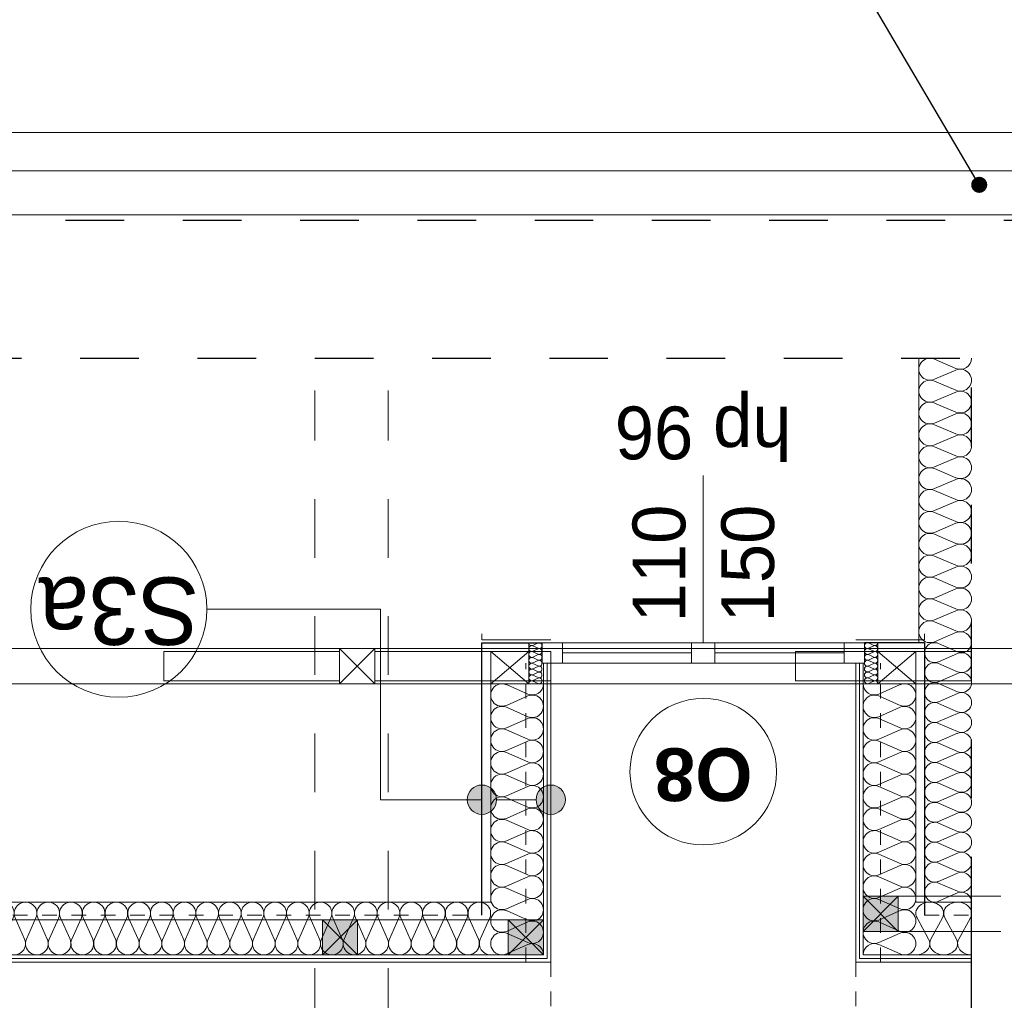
# Model space of a CAD drawing. Extents: x -251948 to -68259, y 37284 to 119967.
# Tile 13 of 41: x -124395 to -121037, y 58814 to 62159. Entities that reach past the tile are written whole.
import ezdxf

# ---------------------------------------------------------------- set-up
doc = ezdxf.new("R2010")
doc.units = 0
doc.header["$MEASUREMENT"] = 0
for name, pattern in [('Hidden Line', [100, 50, -50]), ('Krawędzie ukryte', [150, 100, -50]), ('Przerywana', [400, 200, -200])]:
    doc.linetypes.add(name, pattern=pattern)
for name, color, linetype in [('Arch ocieplenie', 7, 'Continuous'), ('Arch opisy', 7, 'Continuous'), ('Arch ściany działowe', 7, 'Continuous')]:
    doc.layers.add(name, color=color, linetype=linetype)
for name, color, linetype, lineweight, true_color in [('Arch ocieplenie_Nr_Pióra__24', 7, 'Continuous', 13, 0x029e21), ('Arch okna_Nr_Pióra__82', 7, 'Continuous', 20, 0xaaaaaa), ('INWENT.ŚCIANY_Nr_Pióra__2', 7, 'Continuous', 13, 0x7f7f7f), ('Inwentaryzacja Konst._Nr_Pióra__3', 7, 'Continuous', 20, 0xff6600)]:
    doc.layers.add(name, color=color, linetype=linetype, lineweight=lineweight, true_color=true_color)
for name, color, linetype, lineweight in [('Arch opisy okien_Nr_Pióra__21', 7, 'Continuous', 13), ('Arch opisy_Nr_Pióra__1', 7, 'Continuous', 25), ('Arch opisy_Nr_Pióra__21', 7, 'Continuous', 13), ('Arch ściany działowe_Nr_Pióra__5', 7, 'Continuous', 13), ('INWENT DACH_Nr_Pióra__21', 7, 'Continuous', 13), ('INWENT ODWODNIENIE_Nr_Pióra__5', 7, 'Continuous', 13), ('INWENT OPISY_Nr_Pióra__21', 7, 'Continuous', 13), ('INWENT STROPY_Nr_Pióra__21', 7, 'Continuous', 13), ('INWENT. OKNA_Nr_Pióra__21', 7, 'Continuous', 13), ('INWENT.ŚCIANY_Nr_Pióra__1', 7, 'Continuous', 25), ('INWENT.ŚCIANY_Nr_Pióra__20', 1, 'Continuous', 20)]:
    doc.layers.add(name, color=color, linetype=linetype, lineweight=lineweight)
doc.styles.add('GENERATED_STYLE_3', font='txt')
doc.styles.add('GENERATED_STYLE_5', font='txt')
doc.styles.add('GENERATED_STYLE_6', font='arialbd.ttf')
doc.dimstyles.new('GENERATED_STYLE__1', dxfattribs={"dimtxt": 0.18, "dimasz": 109.44, "dimexe": 0.18, "dimexo": 0.0625, "dimgap": 0.09, "dimtad": 0, "dimtih": 1, "dimtoh": 1, "dimdec": 4, "dimzin": 0, "dimdsep": 46, "dimcen": 0.09, "dimadec": 0, "dimazin": 0, "dimtfac": 1, "dimtdec": 4, "dimtmove": 0, "dimatfit": 3, "dimldrblk": 'ARROWHEAD_11', "dimfxl": 1, "dimtolj": 1, "dimtzin": 0, "dimarcsym": 0})

# ---------------------------------------------------------------- blocks, each defined once
blk = doc.blocks.new('Ściana_71', base_point=(-121543.7, 58943.6))
at = {"layer": 'Arch ściany działowe_Nr_Pióra__5', "linetype": 'Continuous'}
for p, q in [((-121531.2, 59963.6), (-121543.7, 59963.6)), ((-121543.7, 59963.6), (-121543.7, 58943.6)), ((-121531.2, 58956.1), (-121531.2, 59963.6))]:
    blk.add_line(p, q, dxfattribs=at)
blk = doc.blocks.new('Ściana_72', base_point=(-121531.2, 58956.1))
at = {"layer": 'Arch ściany działowe_Nr_Pióra__5', "linetype": 'Continuous'}
for p, q in [((-121518.7, 59963.6), (-121531.2, 59963.6)), ((-121531.2, 59963.6), (-121531.2, 58956.1)), ((-121518.7, 58968.6), (-121518.7, 59963.6))]:
    blk.add_line(p, q, dxfattribs=at)
blk = doc.blocks.new('Ściana_73', base_point=(-122583.7, 58943.6))
at = {"layer": 'Arch ściany działowe_Nr_Pióra__5', "linetype": 'Continuous'}
for p, q in [((-122583.7, 59963.6), (-122596.2, 59963.6)), ((-122596.2, 59963.6), (-122596.2, 58956.1)), ((-122583.7, 58943.6), (-122583.7, 59963.6))]:
    blk.add_line(p, q, dxfattribs=at)
blk = doc.blocks.new('Ściana_74', base_point=(-122596.2, 58956.1))
at = {"layer": 'Arch ściany działowe_Nr_Pióra__5', "linetype": 'Continuous'}
for p, q in [((-122596.2, 59963.6), (-122608.7, 59963.6)), ((-122608.7, 59963.6), (-122608.7, 58968.6)), ((-122596.2, 58956.1), (-122596.2, 59963.6))]:
    blk.add_line(p, q, dxfattribs=at)
blk = doc.blocks.new('Ściana_145', base_point=(-121543.7, 58943.6))
at = {"layer": 'Arch ściany działowe_Nr_Pióra__5', "linetype": 'Continuous'}
for p, q in [((-121543.7, 58943.6), (-121148.7, 58943.6)), ((-121148.7, 58956.1), (-121531.2, 58956.1)), ((-121148.7, 58943.6), (-121148.7, 58956.1))]:
    blk.add_line(p, q, dxfattribs=at)
blk = doc.blocks.new('Ściana_146', base_point=(-121531.2, 58956.1))
at = {"layer": 'Arch ściany działowe_Nr_Pióra__5', "linetype": 'Continuous'}
for p, q in [((-121148.7, 58968.6), (-121518.7, 58968.6)), ((-121148.7, 58956.1), (-121148.7, 58968.6)), ((-121531.2, 58956.1), (-121148.7, 58956.1))]:
    blk.add_line(p, q, dxfattribs=at)
blk = doc.blocks.new('Ściana_147', base_point=(-125858.7, 58943.6))
at = {"layer": 'Arch ściany działowe_Nr_Pióra__5', "linetype": 'Continuous'}
for p, q in [((-122596.2, 58956.1), (-125871.2, 58956.1)), ((-125858.7, 58943.6), (-122583.7, 58943.6))]:
    blk.add_line(p, q, dxfattribs=at)
blk = doc.blocks.new('Ściana_148', base_point=(-125871.2, 58956.1))
at = {"layer": 'Arch ściany działowe_Nr_Pióra__5', "linetype": 'Continuous'}
for p, q in [((-122608.7, 58968.6), (-125883.7, 58968.6)), ((-125871.2, 58956.1), (-122596.2, 58956.1))]:
    blk.add_line(p, q, dxfattribs=at)
blk = doc.blocks.new('Izolacja cieplna 14_9', base_point=(-121148.7, 61003.6))
at = {"layer": 'Arch ocieplenie_Nr_Pióra__24', "linetype": 'Continuous'}
for p, q in [((-121275.1, 61000.5), (-121202.4, 60969.4)), ((-121202.4, 60963.2), (-121275.1, 60932.1)), ((-121275.1, 60925.9), (-121202.4, 60894.8)), ((-121202.4, 60888.5), (-121275.1, 60857.5)), ((-121275.1, 60851.2), (-121202.4, 60820.2)), ((-121202.4, 60813.9), (-121275.1, 60782.9)), ((-121275.1, 60776.6), (-121202.4, 60745.6)), ((-121202.4, 60739.3), (-121275.1, 60708.3)), ((-121275.1, 60702), (-121202.4, 60671)), ((-121202.4, 60664.7), (-121275.1, 60633.7)), ((-121275.1, 60627.4), (-121202.4, 60596.4)), ((-121202.4, 60590.1), (-121275.1, 60559)), ((-121275.1, 60552.8), (-121202.4, 60521.7)), ((-121202.4, 60515.5), (-121275.1, 60484.4)), ((-121275.1, 60478.2), (-121202.4, 60447.1)), ((-121202.4, 60440.9), (-121275.1, 60409.8)), ((-121275.1, 60403.5), (-121202.4, 60372.5)), ((-121202.4, 60366.2), (-121275.1, 60335.2)), ((-121275.1, 60328.9), (-121202.4, 60297.9)), ((-121202.4, 60291.6), (-121275.1, 60260.6)), ((-121275.1, 60254.3), (-121202.4, 60223.3)), ((-121202.4, 60217), (-121275.1, 60186)), ((-121275.1, 60179.7), (-121202.4, 60148.7)), ((-121202.4, 60142.4), (-121275.1, 60111.4)), ((-121275.1, 60105.1), (-121202.4, 60074)), ((-121202.4, 60067.8), (-121275.1, 60036.7))]:
    blk.add_line(p, q, dxfattribs=at)
for centre, start_param, end_param in [((-121290.5, 60966.3), 1.158003, 5.125183), ((-121187, 61003.6), 4.299596, 6.283185), ((-121187, 60929), 4.299595, 8.266774), ((-121290.5, 60891.7), 1.158003, 5.125183), ((-121187, 60854.4), 4.299595, 8.266774), ((-121290.5, 60817.1), 1.158003, 5.125183), ((-121187, 60779.8), 4.299595, 8.266774), ((-121290.5, 60742.4), 1.158003, 5.125183), ((-121187, 60705.1), 4.299595, 8.266774), ((-121290.5, 60667.8), 1.158003, 5.125183), ((-121187, 60630.5), 4.299595, 8.266774), ((-121290.5, 60593.2), 1.158003, 5.125183), ((-121187, 60555.9), 4.299595, 8.266774), ((-121290.5, 60518.6), 1.158003, 5.125183), ((-121187, 60481.3), 4.299595, 8.266774), ((-121290.5, 60444), 1.158003, 5.125183), ((-121187, 60406.7), 4.299595, 8.266774), ((-121290.5, 60369.4), 1.158003, 5.125183), ((-121187, 60332.1), 4.299595, 8.266774), ((-121290.5, 60294.8), 1.158003, 5.125183), ((-121187, 60257.5), 4.299595, 8.266774), ((-121290.5, 60220.1), 1.158003, 5.125183), ((-121187, 60182.8), 4.299595, 8.266774), ((-121290.5, 60145.5), 1.158003, 5.125183), ((-121187, 60108.2), 4.299595, 8.266774), ((-121290.5, 60070.9), 1.158003, 5.125183), ((-121187, 60033.6), 0, 1.983589)]:
    blk.add_ellipse(centre, major_axis=(38.3, 0), ratio=0.974548, start_param=start_param, end_param=end_param, dxfattribs=at)
blk = doc.blocks.new('Izolacja cieplna 14_12', base_point=(-121148.7, 60033.6))
at = {"layer": 'Arch ocieplenie_Nr_Pióra__24', "linetype": 'Continuous'}
for p, q in [((-121261.1, 60030.7), (-121196.4, 60002.4)), ((-121196.4, 59996.7), (-121261.1, 59968.4)), ((-121261.1, 59962.7), (-121196.4, 59934.3)), ((-121196.4, 59928.6), (-121261.1, 59900.3)), ((-121261.1, 59894.6), (-121196.4, 59866.3)), ((-121196.4, 59860.6), (-121261.1, 59832.2)), ((-121261.1, 59826.5), (-121196.4, 59798.2)), ((-121196.4, 59792.5), (-121261.1, 59764.2)), ((-121261.1, 59758.4), (-121196.4, 59730.1)), ((-121196.4, 59724.4), (-121261.1, 59696.1)), ((-121261.1, 59690.4), (-121196.4, 59662)), ((-121196.4, 59656.3), (-121261.1, 59628)), ((-121261.1, 59622.3), (-121196.4, 59594)), ((-121196.4, 59588.2), (-121261.1, 59559.9)), ((-121261.1, 59554.2), (-121196.4, 59525.9)), ((-121196.4, 59520.2), (-121261.1, 59491.8)), ((-121261.1, 59486.1), (-121196.4, 59457.8)), ((-121196.4, 59452.1), (-121261.1, 59423.8)), ((-121261.1, 59418.1), (-121196.4, 59389.7)), ((-121196.4, 59384), (-121261.1, 59355.7)), ((-121261.1, 59350), (-121196.4, 59321.7)), ((-121196.4, 59315.9), (-121261.1, 59287.6)), ((-121261.1, 59281.9), (-121196.4, 59253.6)), ((-121196.4, 59247.9), (-121261.1, 59219.5)), ((-121261.1, 59213.8), (-121196.4, 59185.5)), ((-121196.4, 59179.8), (-121261.1, 59151.5))]:
    blk.add_line(p, q, dxfattribs=at)
for centre, start_param, end_param in [((-121274.7, 59999.6), 2.728799, 6.695979), ((-121182.8, 60033.6), 5.870392, 7.853982), ((-121182.8, 59965.5), 5.870392, 9.837571), ((-121274.7, 59931.5), 2.728799, 6.695979), ((-121182.8, 59897.5), 5.870392, 9.837571), ((-121274.7, 59863.4), 2.728799, 6.695979), ((-121182.8, 59829.4), 5.870392, 9.837571), ((-121274.7, 59795.3), 2.728799, 6.695979), ((-121182.8, 59761.3), 5.870392, 9.837571), ((-121274.7, 59727.3), 2.728799, 6.695979), ((-121182.8, 59693.2), 5.870392, 9.837571), ((-121274.7, 59659.2), 2.728799, 6.695979), ((-121182.8, 59625.1), 5.870392, 9.837571), ((-121274.7, 59591.1), 2.728799, 6.695979), ((-121182.8, 59557.1), 5.870392, 9.837571), ((-121274.7, 59523), 2.728799, 6.695979), ((-121182.8, 59489), 5.870392, 9.837571), ((-121274.7, 59454.9), 2.728799, 6.695979), ((-121182.8, 59420.9), 5.870392, 9.837571), ((-121274.7, 59386.9), 2.728799, 6.695979), ((-121182.8, 59352.8), 5.870392, 9.837571), ((-121274.7, 59318.8), 2.728799, 6.695979), ((-121182.8, 59284.8), 5.870392, 9.837571), ((-121274.7, 59250.7), 2.728799, 6.695979), ((-121182.8, 59216.7), 5.870392, 9.837571), ((-121274.7, 59182.6), 2.728799, 6.695979), ((-121182.8, 59148.6), 1.570796, 3.554385)]:
    blk.add_ellipse(centre, major_axis=(0, -34), ratio=0.999707, start_param=start_param, end_param=end_param, dxfattribs=at)
blk = doc.blocks.new('Izolacja cieplna 14_45', base_point=(-121518.7, 59893.6))
at = {"layer": 'Arch ocieplenie_Nr_Pióra__24', "linetype": 'Continuous'}
for p, q in [((-121392.4, 59890.4), (-121465.1, 59858.3)), ((-121465.1, 59851.8), (-121392.4, 59819.8)), ((-121392.4, 59813.3), (-121465.1, 59781.2)), ((-121465.1, 59774.7), (-121392.4, 59742.7)), ((-121392.4, 59736.2), (-121465.1, 59704.1)), ((-121465.1, 59697.7), (-121392.4, 59665.6)), ((-121392.4, 59659.1), (-121465.1, 59627)), ((-121465.1, 59620.6), (-121392.4, 59588.5)), ((-121392.4, 59582), (-121465.1, 59550)), ((-121465.1, 59543.5), (-121392.4, 59511.4)), ((-121392.4, 59504.9), (-121465.1, 59472.9)), ((-121465.1, 59466.4), (-121392.4, 59434.3)), ((-121392.4, 59427.9), (-121465.1, 59395.8)), ((-121465.1, 59389.3), (-121392.4, 59357.3)), ((-121392.4, 59350.8), (-121465.1, 59318.7)), ((-121465.1, 59312.2), (-121392.4, 59280.2)), ((-121392.4, 59273.7), (-121465.1, 59241.6)), ((-121465.1, 59235.2), (-121392.4, 59203.1)), ((-121392.4, 59196.6), (-121465.1, 59164.5)), ((-121465.1, 59158.1), (-121392.4, 59126)), ((-121392.4, 59119.5), (-121465.1, 59087.5)), ((-121465.1, 59081), (-121392.4, 59048.9)), ((-121392.4, 59042.4), (-121465.1, 59010.4)), ((-121465.1, 59003.9), (-121392.4, 58971.8))]:
    blk.add_line(p, q, dxfattribs=at)
for centre, start_param, end_param in [((-121480.5, 59893.6), 4.712389, 6.695979), ((-121377, 59855.1), 5.870392, 9.837571), ((-121480.5, 59816.5), 2.7288, 6.695979), ((-121377, 59778), 5.870392, 9.837571), ((-121480.5, 59739.4), 2.7288, 6.695979), ((-121377, 59700.9), 5.870392, 9.837571), ((-121480.5, 59662.4), 2.7288, 6.695979), ((-121377, 59623.8), 5.870392, 9.837571), ((-121480.5, 59585.3), 2.7288, 6.695979), ((-121377, 59546.7), 5.870392, 9.837571), ((-121480.5, 59508.2), 2.7288, 6.695979), ((-121377, 59469.6), 5.870392, 9.837571), ((-121480.5, 59431.1), 2.7288, 6.695979), ((-121377, 59392.6), 5.870392, 9.837571), ((-121480.5, 59354), 2.7288, 6.695979), ((-121377, 59315.5), 5.870392, 9.837571), ((-121480.5, 59276.9), 2.7288, 6.695979), ((-121377, 59238.4), 5.870392, 9.837571), ((-121480.5, 59199.9), 2.7288, 6.695979), ((-121377, 59161.3), 5.870392, 9.837571), ((-121480.5, 59122.8), 2.7288, 6.695979), ((-121377, 59084.2), 5.870392, 9.837571), ((-121480.5, 59045.7), 2.7288, 6.695979), ((-121377, 59007.1), 5.870392, 9.837571), ((-121480.5, 58968.6), 2.7288, 4.712389)]:
    blk.add_ellipse(centre, major_axis=(0, -38.5), ratio=0.993264, start_param=start_param, end_param=end_param, dxfattribs=at)
blk = doc.blocks.new('Izolacja cieplna 14_46', base_point=(-122608.7, 59893.6))
at = {"layer": 'Arch ocieplenie_Nr_Pióra__24', "linetype": 'Continuous'}
for p, q in [((-122735.1, 59890.4), (-122662.4, 59858.3)), ((-122662.4, 59851.8), (-122735.1, 59819.8)), ((-122735.1, 59813.3), (-122662.4, 59781.2)), ((-122662.4, 59774.7), (-122735.1, 59742.7)), ((-122735.1, 59736.2), (-122662.4, 59704.1)), ((-122662.4, 59697.7), (-122735.1, 59665.6)), ((-122735.1, 59659.1), (-122662.4, 59627)), ((-122662.4, 59620.6), (-122735.1, 59588.5)), ((-122735.1, 59582), (-122662.4, 59550)), ((-122662.4, 59543.5), (-122735.1, 59511.4)), ((-122735.1, 59504.9), (-122662.4, 59472.9)), ((-122662.4, 59466.4), (-122735.1, 59434.3)), ((-122735.1, 59427.9), (-122662.4, 59395.8)), ((-122662.4, 59389.3), (-122735.1, 59357.3)), ((-122735.1, 59350.8), (-122662.4, 59318.7)), ((-122662.4, 59312.2), (-122735.1, 59280.2)), ((-122735.1, 59273.7), (-122662.4, 59241.6)), ((-122662.4, 59235.2), (-122735.1, 59203.1)), ((-122735.1, 59196.6), (-122662.4, 59164.5)), ((-122662.4, 59158.1), (-122735.1, 59126)), ((-122735.1, 59119.5), (-122662.4, 59087.5)), ((-122662.4, 59081), (-122735.1, 59048.9)), ((-122735.1, 59042.4), (-122662.4, 59010.4)), ((-122662.4, 59003.9), (-122735.1, 58971.8))]:
    blk.add_line(p, q, dxfattribs=at)
for centre, start_param, end_param in [((-122750.5, 59855.1), 2.728799, 6.695979), ((-122647, 59893.6), 5.870392, 7.853982), ((-122647, 59816.5), 5.870392, 9.837571), ((-122750.5, 59778), 2.728799, 6.695979), ((-122647, 59739.4), 5.870392, 9.837571), ((-122750.5, 59700.9), 2.728799, 6.695979), ((-122647, 59662.4), 5.870392, 9.837571), ((-122750.5, 59623.8), 2.728799, 6.695979), ((-122647, 59585.3), 5.870392, 9.837571), ((-122750.5, 59546.7), 2.728799, 6.695979), ((-122647, 59508.2), 5.870392, 9.837571), ((-122750.5, 59469.6), 2.728799, 6.695979), ((-122647, 59431.1), 5.870392, 9.837571), ((-122750.5, 59392.6), 2.728799, 6.695979), ((-122647, 59354), 5.870392, 9.837571), ((-122750.5, 59315.5), 2.728799, 6.695979), ((-122647, 59276.9), 5.870392, 9.837571), ((-122750.5, 59238.4), 2.728799, 6.695979), ((-122647, 59199.9), 5.870392, 9.837571), ((-122750.5, 59161.3), 2.728799, 6.695979), ((-122647, 59122.8), 5.870392, 9.837571), ((-122750.5, 59084.2), 2.728799, 6.695979), ((-122647, 59045.7), 5.870392, 9.837571), ((-122750.5, 59007.1), 2.728799, 6.695979), ((-122647, 58968.6), 1.570796, 3.554385)]:
    blk.add_ellipse(centre, major_axis=(0, -38.5), ratio=0.993264, start_param=start_param, end_param=end_param, dxfattribs=at)
blk = doc.blocks.new('Izolacja cieplna 14_47', base_point=(-122658.7, 60033.6))
at = {"layer": 'Arch ocieplenie_Nr_Pióra__24', "linetype": 'Continuous'}
for p, q in [((-122627.1, 60032.8), (-122645.3, 60024.4)), ((-122645.3, 60022.8), (-122627.1, 60014.4)), ((-122627.1, 60012.8), (-122645.3, 60004.4)), ((-122645.3, 60002.8), (-122627.1, 59994.4)), ((-122627.1, 59992.8), (-122645.3, 59984.4)), ((-122645.3, 59982.8), (-122627.1, 59974.4)), ((-122627.1, 59972.8), (-122645.3, 59964.4)), ((-122645.3, 59962.8), (-122627.1, 59954.4)), ((-122627.1, 59952.8), (-122645.3, 59944.4)), ((-122645.3, 59942.8), (-122627.1, 59934.4)), ((-122627.1, 59932.8), (-122645.3, 59924.4)), ((-122645.3, 59922.8), (-122627.1, 59914.4)), ((-122627.1, 59912.8), (-122645.3, 59904.4)), ((-122645.3, 59902.8), (-122627.1, 59894.4))]:
    blk.add_line(p, q, dxfattribs=at)
for centre, start_param, end_param in [((-122649.2, 60013.6), 2.7288, 6.695979), ((-122649.2, 60033.6), 4.712389, 6.695979), ((-122623.3, 60023.6), 5.870392, 9.837571), ((-122623.3, 60003.6), 5.870392, 9.837571), ((-122649.2, 59993.6), 2.7288, 6.695979), ((-122649.2, 59973.6), 2.7288, 6.695979), ((-122623.3, 59983.6), 5.870392, 9.837571), ((-122649.2, 59953.6), 2.7288, 6.695979), ((-122649.2, 59933.6), 2.7288, 6.695979), ((-122623.3, 59963.6), 5.870392, 9.837571), ((-122623.3, 59943.6), 5.870392, 9.837571), ((-122649.2, 59913.6), 2.7288, 6.695979), ((-122623.3, 59923.6), 5.870392, 9.837571), ((-122623.3, 59903.6), 5.870392, 9.837571), ((-122649.2, 59893.6), 2.7288, 4.712389)]:
    blk.add_ellipse(centre, major_axis=(0, -10), ratio=0.957061, start_param=start_param, end_param=end_param, dxfattribs=at)
blk = doc.blocks.new('Izolacja cieplna 14_48', base_point=(-121468.7, 60033.6))
at = {"layer": 'Arch ocieplenie_Nr_Pióra__24', "linetype": 'Continuous'}
for p, q in [((-121500.3, 60032.8), (-121482.1, 60024.4)), ((-121482.1, 60022.8), (-121500.3, 60014.4)), ((-121500.3, 60012.8), (-121482.1, 60004.4)), ((-121482.1, 60002.8), (-121500.3, 59994.4)), ((-121500.3, 59992.8), (-121482.1, 59984.4)), ((-121482.1, 59982.8), (-121500.3, 59974.4)), ((-121500.3, 59972.8), (-121482.1, 59964.4)), ((-121482.1, 59962.8), (-121500.3, 59954.4)), ((-121500.3, 59952.8), (-121482.1, 59944.4)), ((-121482.1, 59942.8), (-121500.3, 59934.4)), ((-121500.3, 59932.8), (-121482.1, 59924.4)), ((-121482.1, 59922.8), (-121500.3, 59914.4)), ((-121500.3, 59912.8), (-121482.1, 59904.4)), ((-121482.1, 59902.8), (-121500.3, 59894.4))]:
    blk.add_line(p, q, dxfattribs=at)
for centre, start_param, end_param in [((-121504.2, 60023.6), 2.728799, 6.695979), ((-121504.2, 60003.6), 2.728799, 6.695979), ((-121478.3, 60033.6), 5.870392, 7.853982), ((-121478.3, 60013.6), 5.870392, 9.837571), ((-121504.2, 59983.6), 2.728799, 6.695979), ((-121478.3, 59993.6), 5.870392, 9.837571), ((-121478.3, 59973.6), 5.870392, 9.837571), ((-121504.2, 59963.6), 2.728799, 6.695979), ((-121504.2, 59943.6), 2.728799, 6.695979), ((-121478.3, 59953.6), 5.870392, 9.837571), ((-121478.3, 59933.6), 5.870392, 9.837571), ((-121504.2, 59923.6), 2.728799, 6.695979), ((-121504.2, 59903.6), 2.728799, 6.695979), ((-121478.3, 59913.6), 5.870392, 9.837571), ((-121478.3, 59893.6), 1.570796, 3.554385)]:
    blk.add_ellipse(centre, major_axis=(0, -10), ratio=0.957061, start_param=start_param, end_param=end_param, dxfattribs=at)
blk = doc.blocks.new('Izolacja cieplna 14_108', base_point=(-121148.7, 58968.6))
at = {"layer": 'Arch ocieplenie_Nr_Pióra__24', "linetype": 'Continuous'}
for p, q in [((-121295.2, 59022.2), (-121334.7, 59095)), ((-121247.7, 59095), (-121287.2, 59022.2)), ((-121200.2, 59022.2), (-121239.7, 59095)), ((-121152.7, 59095), (-121192.2, 59022.2))]:
    blk.add_line(p, q, dxfattribs=at)
for centre, start_param, end_param in [((-121291.2, 59110.3), 2.728799, 6.695979), ((-121196.2, 59110.3), 2.728799, 6.695979), ((-121338.7, 59006.9), 1.570796, 3.554385), ((-121243.7, 59006.9), 5.870392, 9.837571), ((-121148.7, 59006.9), 5.870392, 7.853982)]:
    blk.add_ellipse(centre, major_axis=(-47.5, 0), ratio=0.805938, start_param=start_param, end_param=end_param, dxfattribs=at)
blk = doc.blocks.new('Izolacja cieplna 14_109', base_point=(-122788.7, 58968.6))
at = {"layer": 'Arch ocieplenie_Nr_Pióra__24', "linetype": 'Continuous'}
for p, q in [((-125848.3, 59022.2), (-125880.5, 59095)), ((-125809.6, 59095), (-125841.8, 59022.2)), ((-125770.9, 59022.2), (-125803.1, 59095)), ((-125732.2, 59095), (-125764.4, 59022.2)), ((-125693.5, 59022.2), (-125725.7, 59095)), ((-125654.9, 59095), (-125687, 59022.2)), ((-125616.2, 59022.2), (-125648.4, 59095)), ((-125577.5, 59095), (-125609.7, 59022.2)), ((-125538.8, 59022.2), (-125571, 59095)), ((-125500.1, 59095), (-125532.3, 59022.2)), ((-125461.4, 59022.2), (-125493.6, 59095)), ((-125422.7, 59095), (-125454.9, 59022.2)), ((-125384, 59022.2), (-125416.2, 59095)), ((-125345.4, 59095), (-125377.5, 59022.2)), ((-125306.7, 59022.2), (-125338.9, 59095)), ((-125268, 59095), (-125300.2, 59022.2)), ((-125229.3, 59022.2), (-125261.5, 59095)), ((-125190.6, 59095), (-125222.8, 59022.2)), ((-125151.9, 59022.2), (-125184.1, 59095)), ((-125113.2, 59095), (-125145.4, 59022.2)), ((-125074.5, 59022.2), (-125106.7, 59095)), ((-125035.9, 59095), (-125068, 59022.2)), ((-124997.2, 59022.2), (-125029.4, 59095)), ((-124958.5, 59095), (-124990.7, 59022.2)), ((-124919.8, 59022.2), (-124952, 59095)), ((-124881.1, 59095), (-124913.3, 59022.2)), ((-124842.4, 59022.2), (-124874.6, 59095)), ((-124803.7, 59095), (-124835.9, 59022.2)), ((-124765, 59022.2), (-124797.2, 59095)), ((-124726.4, 59095), (-124758.5, 59022.2)), ((-124687.7, 59022.2), (-124719.9, 59095)), ((-124649, 59095), (-124681.2, 59022.2)), ((-124610.3, 59022.2), (-124642.5, 59095)), ((-124571.6, 59095), (-124603.8, 59022.2)), ((-124532.9, 59022.2), (-124565.1, 59095)), ((-124494.2, 59095), (-124526.4, 59022.2)), ((-124455.5, 59022.2), (-124487.7, 59095)), ((-124416.9, 59095), (-124449, 59022.2)), ((-124378.2, 59022.2), (-124410.4, 59095)), ((-124339.5, 59095), (-124371.7, 59022.2)), ((-124300.8, 59022.2), (-124333, 59095)), ((-124262.1, 59095), (-124294.3, 59022.2)), ((-124223.4, 59022.2), (-124255.6, 59095)), ((-124184.7, 59095), (-124216.9, 59022.2)), ((-124146, 59022.2), (-124178.2, 59095)), ((-124107.4, 59095), (-124139.5, 59022.2)), ((-124068.7, 59022.2), (-124100.9, 59095)), ((-124030, 59095), (-124062.2, 59022.2)), ((-123991.3, 59022.2), (-124023.5, 59095)), ((-123952.6, 59095), (-123984.8, 59022.2)), ((-123913.9, 59022.2), (-123946.1, 59095)), ((-123875.2, 59095), (-123907.4, 59022.2)), ((-123836.5, 59022.2), (-123868.7, 59095)), ((-123797.9, 59095), (-123830, 59022.2)), ((-123759.2, 59022.2), (-123791.4, 59095)), ((-123720.5, 59095), (-123752.7, 59022.2)), ((-123681.8, 59022.2), (-123714, 59095)), ((-123643.1, 59095), (-123675.3, 59022.2)), ((-123604.4, 59022.2), (-123636.6, 59095)), ((-123565.7, 59095), (-123597.9, 59022.2)), ((-123527, 59022.2), (-123559.2, 59095)), ((-123488.4, 59095), (-123520.5, 59022.2)), ((-123449.7, 59022.2), (-123481.9, 59095)), ((-123411, 59095), (-123443.2, 59022.2)), ((-123372.3, 59022.2), (-123404.5, 59095)), ((-123333.6, 59095), (-123365.8, 59022.2)), ((-123294.9, 59022.2), (-123327.1, 59095)), ((-123256.2, 59095), (-123288.4, 59022.2)), ((-123217.5, 59022.2), (-123249.7, 59095)), ((-123178.9, 59095), (-123211, 59022.2)), ((-123140.2, 59022.2), (-123172.4, 59095)), ((-123101.5, 59095), (-123133.7, 59022.2)), ((-123062.8, 59022.2), (-123095, 59095)), ((-123024.1, 59095), (-123056.3, 59022.2)), ((-122985.4, 59022.2), (-123017.6, 59095)), ((-122946.7, 59095), (-122978.9, 59022.2)), ((-122908, 59022.2), (-122940.2, 59095)), ((-122869.4, 59095), (-122901.5, 59022.2)), ((-122830.7, 59022.2), (-122862.9, 59095)), ((-122792, 59095), (-122824.2, 59022.2))]:
    blk.add_line(p, q, dxfattribs=at)
for centre, start_param, end_param in [((-125845, 59110.3), 2.728799, 6.695979), ((-125767.7, 59110.3), 2.728799, 6.695979), ((-125690.3, 59110.3), 2.728799, 6.695979), ((-125612.9, 59110.3), 2.728799, 6.695979), ((-125535.5, 59110.3), 2.728799, 6.695979), ((-125458.2, 59110.3), 2.728799, 6.695979), ((-125380.8, 59110.3), 2.728799, 6.695979), ((-125303.4, 59110.3), 2.728799, 6.695979), ((-125226, 59110.3), 2.728799, 6.695979), ((-125148.7, 59110.3), 2.728799, 6.695979), ((-125071.3, 59110.3), 2.728799, 6.695979), ((-124993.9, 59110.3), 2.728799, 6.695979), ((-124916.5, 59110.3), 2.728799, 6.695979), ((-124839.2, 59110.3), 2.728799, 6.695979), ((-124761.8, 59110.3), 2.728799, 6.695979), ((-124684.4, 59110.3), 2.728799, 6.695979), ((-124607, 59110.3), 2.728799, 6.695979), ((-124529.7, 59110.3), 2.728799, 6.695979), ((-124452.3, 59110.3), 2.728799, 6.695979), ((-124374.9, 59110.3), 2.728799, 6.695979), ((-124297.5, 59110.3), 2.728799, 6.695979), ((-124220.2, 59110.3), 2.728799, 6.695979), ((-124142.8, 59110.3), 2.728799, 6.695979), ((-124065.4, 59110.3), 2.728799, 6.695979), ((-123988, 59110.3), 2.728799, 6.695979), ((-123910.7, 59110.3), 2.728799, 6.695979), ((-123833.3, 59110.3), 2.728799, 6.695979), ((-123755.9, 59110.3), 2.728799, 6.695979), ((-123678.5, 59110.3), 2.728799, 6.695979), ((-123601.2, 59110.3), 2.728799, 6.695979), ((-123523.8, 59110.3), 2.728799, 6.695979), ((-123446.4, 59110.3), 2.728799, 6.695979), ((-123369, 59110.3), 2.728799, 6.695979), ((-123291.7, 59110.3), 2.728799, 6.695979), ((-123214.3, 59110.3), 2.728799, 6.695979), ((-123136.9, 59110.3), 2.728799, 6.695979), ((-123059.5, 59110.3), 2.728799, 6.695979), ((-122982.2, 59110.3), 2.728799, 6.695979), ((-122904.8, 59110.3), 2.728799, 6.695979), ((-122827.4, 59110.3), 2.728799, 6.695979), ((-125883.7, 59006.9), 1.570796, 3.554385), ((-125806.4, 59006.9), 5.870392, 9.837571), ((-125729, 59006.9), 5.870392, 9.837571), ((-125651.6, 59006.9), 5.870392, 9.837571), ((-125574.2, 59006.9), 5.870392, 9.837571), ((-125496.9, 59006.9), 5.870392, 9.837571), ((-125419.5, 59006.9), 5.870392, 9.837571), ((-125342.1, 59006.9), 5.870392, 9.837571), ((-125264.7, 59006.9), 5.870392, 9.837571), ((-125187.4, 59006.9), 5.870392, 9.837571), ((-125110, 59006.9), 5.870392, 9.837571), ((-125032.6, 59006.9), 5.870392, 9.837571), ((-124955.2, 59006.9), 5.870392, 9.837571), ((-124877.9, 59006.9), 5.870392, 9.837571), ((-124800.5, 59006.9), 5.870392, 9.837571), ((-124723.1, 59006.9), 5.870392, 9.837571), ((-124645.7, 59006.9), 5.870392, 9.837571), ((-124568.4, 59006.9), 5.870392, 9.837571), ((-124491, 59006.9), 5.870392, 9.837571), ((-124413.6, 59006.9), 5.870392, 9.837571), ((-124336.2, 59006.9), 5.870392, 9.837571), ((-124258.9, 59006.9), 5.870392, 9.837571), ((-124181.5, 59006.9), 5.870392, 9.837571), ((-124104.1, 59006.9), 5.870392, 9.837571), ((-124026.7, 59006.9), 5.870392, 9.837571), ((-123949.4, 59006.9), 5.870392, 9.837571), ((-123872, 59006.9), 5.870392, 9.837571), ((-123794.6, 59006.9), 5.870392, 9.837571), ((-123717.2, 59006.9), 5.870392, 9.837571), ((-123639.9, 59006.9), 5.870392, 9.837571), ((-123562.5, 59006.9), 5.870392, 9.837571), ((-123485.1, 59006.9), 5.870392, 9.837571), ((-123407.7, 59006.9), 5.870392, 9.837571), ((-123330.4, 59006.9), 5.870392, 9.837571), ((-123253, 59006.9), 5.870392, 9.837571), ((-123175.6, 59006.9), 5.870392, 9.837571), ((-123098.2, 59006.9), 5.870392, 9.837571), ((-123020.9, 59006.9), 5.870392, 9.837571), ((-122943.5, 59006.9), 5.870392, 9.837571), ((-122866.1, 59006.9), 5.870392, 9.837571), ((-122788.7, 59006.9), 5.870392, 7.853982)]:
    blk.add_ellipse(centre, major_axis=(-38.7, 0), ratio=0.98952, start_param=start_param, end_param=end_param, dxfattribs=at)
blk = doc.blocks.new('Linia_66', base_point=(-122583.7, 59498))
at = {"layer": 'Arch opisy_Nr_Pióra__21', "linetype": 'Continuous'}
for points in [[(-122768.7, 59498), (-122772.5, 59517.2), (-122783.4, 59533.4), (-122799.6, 59544.2), (-122818.7, 59548), (-122837.9, 59544.2), (-122854.1, 59533.4), (-122864.9, 59517.2), (-122868.7, 59498), (-122864.9, 59478.9), (-122854.1, 59462.7), (-122837.9, 59451.8), (-122818.7, 59448), (-122799.6, 59451.8), (-122783.4, 59462.7), (-122772.5, 59478.9)], [(-122533.7, 59498), (-122537.5, 59517.2), (-122548.4, 59533.4), (-122564.6, 59544.2), (-122583.7, 59548), (-122602.9, 59544.2), (-122619.1, 59533.4), (-122629.9, 59517.2), (-122633.7, 59498), (-122629.9, 59478.9), (-122619.1, 59462.7), (-122602.9, 59451.8), (-122583.7, 59448), (-122564.6, 59451.8), (-122548.4, 59462.7), (-122537.5, 59478.9)]]:
    blk.add_hatch(color=256, dxfattribs=at).paths.add_polyline_path(points, flags=0)
blk.add_line((-122633.7, 59498), (-122768.7, 59498), dxfattribs=at)
for centre in [(-122818.7, 59498), (-122583.7, 59498)]:
    blk.add_circle(centre, 50, dxfattribs=at)
blk = doc.blocks.new('Linia_67', base_point=(-123164.1, 60147.6))
at = {"layer": 'Arch opisy_Nr_Pióra__21', "linetype": 'Continuous'}
blk.add_line((-123164.1, 60147.6), (-123757, 60147.6), dxfattribs=at)
blk.add_circle((-124057, 60147.6), 300, dxfattribs=at)
blk = doc.blocks.new('ARROWHEAD_11')
at = {"color": 0, "linetype": 'Continuous', "lineweight": 0}
blk.add_line((0, 0), (-1, 0), dxfattribs=at)
at = {"color": 0, "linetype": 'Continuous', "lineweight": 0, "const_width": 0.25, "flags": 128}
blk.add_lwpolyline([(-0.125, 0, 1), (0.125, 0, 1)], format="xyb", close=True, dxfattribs=at)

msp = doc.modelspace()

# ---------------------------------------------------------------- hatches: boundary and pattern name
at = {"layer": 'Arch okna_Nr_Pióra__82', "linetype": 'Continuous'}
for points in [[(-121518.74, 59048.6), (-121398.74, 59048.6), (-121398.74, 59168.6), (-121518.74, 59168.6)], [(-123362.92, 58968.6), (-123242.92, 58968.6), (-123242.92, 59088.6), (-123362.92, 59088.6)], [(-122728.74, 58968.6), (-122608.74, 58968.6), (-122608.74, 59088.6), (-122728.74, 59088.6)]]:
    msp.add_hatch(color=256, dxfattribs=at).paths.add_polyline_path(points, flags=0)

# ---------------------------------------------------------------- linework, layer by layer
at = {"layer": 'Arch ocieplenie_Nr_Pióra__24', "linetype": 'Continuous'}
for p, q in [((-121328.74, 61003.6), (-121328.74, 60033.6)), ((-122658.74, 60033.6), (-122658.74, 60003.6)), ((-121468.74, 60033.6), (-121468.74, 60003.6)), ((-122788.74, 59893.6), (-122788.74, 59148.6)), ((-121338.74, 59893.6), (-121338.74, 59148.6)), ((-122788.74, 59148.6), (-126063.74, 59148.6)), ((-121148.74, 59148.6), (-121338.74, 59148.6))]:
    msp.add_line(p, q, dxfattribs=at)
at = {"layer": 'Arch opisy okien_Nr_Pióra__21', "linetype": 'Continuous'}
msp.add_circle((-122063.74, 59593.6), 250, dxfattribs=at)
at = {"layer": 'Arch opisy_Nr_Pióra__21', "linetype": 'Continuous'}
for p, q in [((-123164.1, 59498.03), (-123164.1, 60147.57)), ((-122818.74, 59498.03), (-123164.1, 59498.03))]:
    msp.add_line(p, q, dxfattribs=at)
at = {"layer": 'INWENT DACH_Nr_Pióra__21', "linetype": 'Hidden Line'}
for p, q in [((-122583.74, 58943.6), (-122583.74, 56743.6)), ((-121543.74, 58943.6), (-121543.74, 56743.6))]:
    msp.add_line(p, q, dxfattribs=at)
at = {"layer": 'INWENT ODWODNIENIE_Nr_Pióra__5', "linetype": 'Continuous'}
for p, q in [((-127278.74, 61643.6), (-115188.74, 61643.6)), ((-127128.74, 61493.6), (-115188.74, 61493.6))]:
    msp.add_line(p, q, dxfattribs=at)
at = {"layer": 'INWENT OPISY_Nr_Pióra__21', "linetype": 'Continuous'}
msp.add_line((-122063.74, 60033.6), (-122063.74, 60603.6), dxfattribs=at)
at = {"layer": 'INWENT STROPY_Nr_Pióra__21', "linetype": 'Przerywana'}
for p, q in [((-123388.74, 54723.6), (-123388.74, 60893.6)), ((-123138.74, 54723.6), (-123138.74, 60893.6))]:
    msp.add_line(p, q, dxfattribs=at)
at = {"layer": 'INWENT. OKNA_Nr_Pióra__21', "linetype": 'Continuous'}
for p, q in [((-119938.74, 61773.6), (-126473.74, 61773.6)), ((-122613.74, 60033.6), (-121513.74, 60033.6)), ((-122613.74, 60033.6), (-122613.74, 59963.6)), ((-122543.74, 60033.6), (-122543.74, 59963.6)), ((-122103.74, 60033.6), (-122103.74, 59963.6)), ((-122023.74, 60033.6), (-122023.74, 59963.6)), ((-121583.74, 60033.6), (-121583.74, 59963.6)), ((-121513.74, 60033.6), (-121513.74, 59963.6)), ((-122788.74, 60003.6), (-122658.74, 59893.6)), ((-122788.74, 59893.6), (-122658.74, 60003.6)), ((-122788.74, 60003.6), (-122658.74, 60003.6)), ((-122788.74, 59893.6), (-122788.74, 60003.6)), ((-122658.74, 60003.6), (-122658.74, 59893.6)), ((-122543.74, 59998.6), (-122103.74, 59998.6)), ((-122023.74, 59998.6), (-121583.74, 59998.6)), ((-121338.74, 60003.6), (-121468.74, 60003.6)), ((-121468.74, 60003.6), (-121468.74, 59893.6)), ((-121338.74, 59893.6), (-121468.74, 60003.6)), ((-121338.74, 60003.6), (-121468.74, 59893.6)), ((-121338.74, 59893.6), (-121338.74, 60003.6)), ((-121513.74, 59963.6), (-122613.74, 59963.6)), ((-122658.74, 59893.6), (-122788.74, 59893.6)), ((-122593.74, 59893.6), (-121533.74, 59893.6)), ((-121468.74, 59893.6), (-121338.74, 59893.6))]:
    msp.add_line(p, q, dxfattribs=at)
at = {"layer": 'INWENT.ŚCIANY_Nr_Pióra__1', "linetype": 'Przerywana'}
for p, q in [((-119638.74, 61473.6), (-126773.74, 61473.6)), ((-126588.74, 61003.6), (-121148.74, 61003.6)), ((-121148.74, 59103.6), (-121148.74, 61003.6))]:
    msp.add_line(p, q, dxfattribs=at)
at = {"layer": 'INWENT.ŚCIANY_Nr_Pióra__1', "linetype": 'Continuous'}
for p, q in [((-122818.74, 60033.6), (-122613.74, 60033.6)), ((-122818.74, 59103.6), (-122818.74, 60033.6)), ((-121308.74, 60033.6), (-121513.74, 60033.6)), ((-121308.74, 60033.6), (-121308.74, 59103.6)), ((-121148.74, 57793.6), (-121148.74, 59103.6))]:
    msp.add_line(p, q, dxfattribs=at)
at = {"layer": 'INWENT.ŚCIANY_Nr_Pióra__2', "linetype": 'Hidden Line'}
for p, q in [((-122668.74, 58943.6), (-122668.74, 59963.6)), ((-121458.74, 58943.6), (-121458.74, 59963.6)), ((-126018.74, 59103.6), (-122818.74, 59103.6)), ((-121308.74, 59103.6), (-121148.74, 59103.6))]:
    msp.add_line(p, q, dxfattribs=at)
at = {"layer": 'INWENT.ŚCIANY_Nr_Pióra__20', "linetype": 'Continuous'}
for p, q in [((-122818.74, 60043.6), (-122818.74, 60063.6)), ((-122583.74, 60043.6), (-122818.74, 60043.6)), ((-121543.74, 60043.6), (-121308.74, 60043.6)), ((-121308.74, 60043.6), (-121308.74, 60063.6))]:
    msp.add_line(p, q, dxfattribs=at)
at = {"layer": 'Inwentaryzacja Konst._Nr_Pióra__3', "color": 2}
for p, q in [((-123184.06, 59893.6), (-123304.06, 60013.6)), ((-123184.06, 60013.6), (-123304.06, 59893.6))]:
    msp.add_line(p, q, dxfattribs=at)
at = {"layer": 'Inwentaryzacja Konst._Nr_Pióra__3', "linetype": 'Continuous'}
for p, q in [((-121518.74, 59168.6), (-121148.74, 59168.6)), ((-121518.74, 59048.6), (-121518.74, 59168.6)), ((-121518.74, 59168.6), (-121398.74, 59168.6)), ((-121518.74, 59048.6), (-121398.74, 59168.6)), ((-121398.74, 59048.6), (-121518.74, 59168.6)), ((-121398.74, 59168.6), (-121398.74, 59048.6)), ((-122608.74, 59088.6), (-126003.74, 59088.6)), ((-123362.92, 58968.6), (-123362.92, 59088.6)), ((-123362.92, 59088.6), (-123242.92, 59088.6)), ((-123362.92, 58968.6), (-123242.92, 59088.6)), ((-123242.92, 58968.6), (-123362.92, 59088.6)), ((-123242.92, 59088.6), (-123242.92, 58968.6)), ((-122728.74, 58968.6), (-122728.74, 59088.6)), ((-122728.74, 59088.6), (-122608.74, 59088.6)), ((-122728.74, 58968.6), (-122608.74, 59088.6)), ((-122608.74, 58968.6), (-122728.74, 59088.6)), ((-122608.74, 59088.6), (-122608.74, 58968.6)), ((-121518.74, 59048.6), (-121148.74, 59048.6)), ((-121398.74, 59048.6), (-121518.74, 59048.6)), ((-122608.74, 58968.6), (-125883.74, 58968.6)), ((-123242.92, 58968.6), (-123362.92, 58968.6)), ((-122608.74, 58968.6), (-122728.74, 58968.6))]:
    msp.add_line(p, q, dxfattribs=at)
at = {"layer": 'Inwentaryzacja Konst._Nr_Pióra__3', "linetype": 'Krawędzie ukryte'}
for p, q in [((-121148.74, 59168.6), (-117978.74, 59168.6)), ((-121148.74, 59048.6), (-117978.74, 59048.6))]:
    msp.add_line(p, q, dxfattribs=at)
at = {"layer": 'Inwentaryzacja Konst._Nr_Pióra__3', "color": 2}
for points in [[(-125884.06, 59893.6), (-87478.74, 59893.6), (-87478.74, 60013.6), (-125884.06, 60013.6)], [(-123304.06, 60013.6), (-123184.06, 60013.6), (-123184.06, 59893.6), (-123304.06, 59893.6)]]:
    msp.add_lwpolyline(points, close=True, dxfattribs=at)
at = {"layer": 'Inwentaryzacja Konst._Nr_Pióra__3', "color": 1}
for points in [[(-123904.06, 60003.6), (-123304.06, 60003.6), (-123304.06, 59903.6), (-123904.06, 59903.6)], [(-123184.06, 60003.6), (-122584.06, 60003.6), (-122584.06, 59903.6), (-123184.06, 59903.6)], [(-121748.74, 60003.6), (-121148.74, 60003.6), (-121148.74, 59903.6), (-121748.74, 59903.6)]]:
    msp.add_lwpolyline(points, close=True, dxfattribs=at)

# ---------------------------------------------------------------- block references
at = {"layer": 'Arch ocieplenie', "color": 104, "linetype": 'Continuous', "lineweight": 20, "true_color": 0x029e21}
for name, p in [('Izolacja cieplna 14_9', (-121148.74, 61003.6)), ('Izolacja cieplna 14_47', (-122658.74, 60033.6)), ('Izolacja cieplna 14_48', (-121468.74, 60033.6)), ('Izolacja cieplna 14_12', (-121148.74, 60033.6)), ('Izolacja cieplna 14_46', (-122608.74, 59893.6)), ('Izolacja cieplna 14_45', (-121518.74, 59893.6)), ('Izolacja cieplna 14_109', (-122788.74, 58968.6)), ('Izolacja cieplna 14_108', (-121148.74, 58968.6))]:
    msp.add_blockref(name, p, dxfattribs=at)
at = {"layer": 'Arch opisy', "linetype": 'Continuous'}
for name, p in [('Linia_67', (-123164.1, 60147.57)), ('Linia_66', (-122583.74, 59498.03))]:
    msp.add_blockref(name, p, dxfattribs=at)
at = {"layer": 'Arch ściany działowe'}
for name, p in [('Ściana_74', (-122596.24, 58956.1)), ('Ściana_73', (-122583.74, 58943.6)), ('Ściana_71', (-121543.74, 58943.6)), ('Ściana_72', (-121531.24, 58956.1)), ('Ściana_148', (-125871.24, 58956.1)), ('Ściana_146', (-121531.24, 58956.1)), ('Ściana_147', (-125858.74, 58943.6)), ('Ściana_145', (-121543.74, 58943.6))]:
    msp.add_blockref(name, p, dxfattribs=at)

# ---------------------------------------------------------------- texts
at = {"layer": 'Arch opisy okien_Nr_Pióra__21', "linetype": 'Continuous', "insert": (-122063.74, 59493.32), "char_height": 180, "attachment_point": 2, "rotation": 180, "style": 'GENERATED_STYLE_6'}
msp.add_mtext('{O8}', dxfattribs=at)
at = {"layer": 'Arch opisy_Nr_Pióra__1', "linetype": 'Continuous', "insert": (-124057.01, 60026.18), "char_height": 230, "attachment_point": 2, "rotation": 180, "style": 'GENERATED_STYLE_3'}
msp.add_mtext('{S3a}', dxfattribs=at)
at = {"layer": 'INWENT OPISY_Nr_Pióra__21', "linetype": 'Continuous', "insert": (-122063.74, 60659.25), "char_height": 180, "attachment_point": 2, "rotation": 180, "style": 'GENERATED_STYLE_5'}
msp.add_mtext('{hp 96}', dxfattribs=at)
at = {"layer": 'INWENT OPISY_Nr_Pióra__21', "linetype": 'Continuous', "insert": (-122304.94, 60303.6), "char_height": 180, "width": 1346.3341, "attachment_point": 2, "rotation": 90, "line_spacing_factor": 1.008452, "style": 'GENERATED_STYLE_5'}
msp.add_mtext('{110\\P150}', dxfattribs=at)

# ---------------------------------------------------------------- leaders
at = {"layer": 'INWENT OPISY_Nr_Pióra__21', "linetype": 'Continuous', "annotation_type": 0, "has_hookline": 1, "hookline_direction": 1, "text_width": 677.14}
msp.add_leader([(-121122.69, 61595.41), (-121931.35, 62970.66), (-122306.29, 62970.66)], dimstyle='GENERATED_STYLE__1', dxfattribs=at)

doc.saveas('drawing.dxf')
